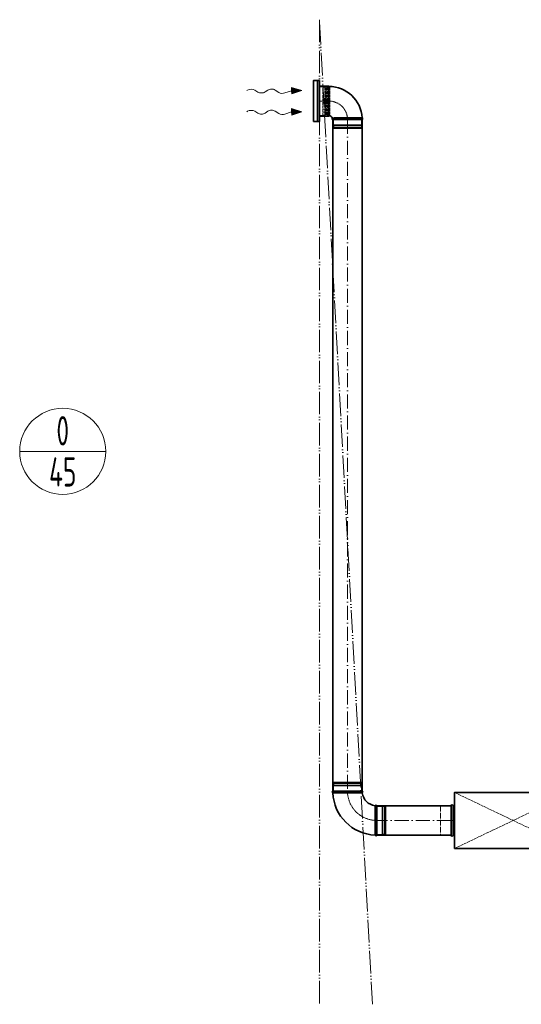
# Model space of a CAD drawing. Header units: millimetres. Extents: x -118717 to 8962, y 22910 to 145283.
# Tile 44 of 193: x -69262 to -67125, y 69134 to 73332. Entities that reach past the tile are written whole.
import ezdxf
from ezdxf.enums import TextEntityAlignment as Align

# ---------------------------------------------------------------- set-up
doc = ezdxf.new("R2010")
doc.units = ezdxf.units.MM
for name, pattern in [('ACAD_ISO02W100', [15, 12, -3]), ('ACAD_ISO05W100', [33, 24, -3, 0, -3, 0, -3]), ('ACAD_ISO10W100', [18, 12, -3, 0, -3])]:
    doc.linetypes.add(name, pattern=pattern)
for name, color, linetype, lineweight in [('VZT_05 ETA (ODVOD) - OBRYS', 6, 'Continuous', 35), ('VZT_06 ETA (ODVOD) - OSA', 6, 'ACAD_ISO10W100', 5), ('VZT_30 DISTRIBUČNÍ PRVKY - OBRYS', 1, 'Continuous', 35), ('VZT_33 DISTRIBUČNÍ PRVKY - SKRYTÉ', 8, 'ACAD_ISO02W100', 5), ('VZT_35 TLUMIČE HLUKU - OBRYS', 1, 'Continuous', 35), ('VZT_36 TLUMIČE HLUKU - OSA', 1, 'ACAD_ISO10W100', 5), ('VZT_37 TLUMIČE HLUKU - DETAIL', 8, 'ACAD_ISO02W100', 5), ('VZT_52 POPIS - DISTRIBUCE', 7, 'Continuous', 5), ('VZT_POŽADAVKY NA STAVBU - PODHLEDY', 4, 'ACAD_ISO05W100', 5)]:
    doc.layers.add(name, color=color, linetype=linetype, lineweight=lineweight)
doc.layers.add('VZT_07 ETA (ODVOD) - NETISK', color=8, linetype='ACAD_ISO02W100', lineweight=5, plot=False)
doc.layers.add('VZT_39 TLUMIČE HLUKU - NETISK', color=8, linetype='ACAD_ISO02W100', lineweight=5, plot=False)
doc.styles.add('JS', font='isocp.shx', dxfattribs={"width": 0.6, "height": 125})

msp = doc.modelspace()

# ---------------------------------------------------------------- linework, layer by layer
at = {"color": 0, "lineweight": 13}
for p, q in [((-68060.8, 73029.8), (-68104, 73043.1)), ((-68104, 73043.1), (-68103.8, 73029.2)), ((-68248.2, 73023.3), (-68261.2, 73031.5)), ((-68205.3, 73031.7), (-68217.3, 73023.7)), ((-68157.8, 73021.7), (-68174.4, 73032.1)), ((-68103.8, 73029.2), (-68132.4, 73019.5)), ((-68103.6, 73015.2), (-68103.8, 73029.2)), ((-68103.6, 73015.2), (-68060.8, 73029.8)), ((-68248.2, 72933.3), (-68261.2, 72941.5)), ((-68205.3, 72941.7), (-68217.3, 72933.7)), ((-68157.8, 72931.7), (-68174.4, 72942.1)), ((-68103.8, 72939.2), (-68132.4, 72929.5)), ((-68060.8, 72939.8), (-68104, 72953.1)), ((-68104, 72953.1), (-68103.8, 72939.2)), ((-68103.6, 72925.2), (-68103.8, 72939.2)), ((-68103.6, 72925.2), (-68060.8, 72939.8))]:
    msp.add_line(p, q, dxfattribs=at)
at = {"lineweight": 13}
for p, q in [((-68291.4, 73031.6), (-68294.4, 73029.8)), ((-68291.4, 72941.6), (-68294.4, 72939.8))]:
    msp.add_line(p, q, dxfattribs=at)
at = {"color": 8, "lineweight": 5}
msp.add_lwpolyline([(-67985.8, 72923.8), (-67985.8, 73045.8)], dxfattribs=at)
at = {"color": 0, "lineweight": 13}
for centre, start_param, end_param in [((-68276.6, 73022), 0.766537, 2.320574), ((-68232.9, 73032.9), 3.908129, 5.516649), ((-68189.7, 73022.6), 0.766537, 2.375056), ((-68142.5, 73031.3), 3.908129, 5.191299), ((-68276.6, 72932), 0.766537, 2.320574), ((-68232.9, 72942.9), 3.908129, 5.516649), ((-68189.7, 72932.6), 0.766537, 2.375056), ((-68142.5, 72941.3), 3.908129, 5.191299)]:
    msp.add_ellipse(centre, major_axis=(21.5, 0.3), ratio=0.625, start_param=start_param, end_param=end_param, dxfattribs=at)
for points in [[(-68103.6, 73015.2), (-68104, 73043.1), (-68060.8, 73029.8)], [(-68103.6, 72925.2), (-68104, 72953.1), (-68060.8, 72939.8)]]:
    msp.add_solid(points, dxfattribs=at)
at = {"layer": 'VZT_05 ETA (ODVOD) - OBRYS'}
for p, q in [((-67985.8, 73048.3), (-67985.8, 72921.3)), ((-67945.8, 73048.3), (-67985.8, 73048.3)), ((-67944.8, 73047.3), (-67944.8, 72922.3)), ((-67945.8, 72921.3), (-67985.8, 72921.3)), ((-67928.3, 72905.8), (-67803.3, 72905.8)), ((-67803.3, 70043), (-67928.3, 70043)), ((-67740.8, 69855.5), (-67740.8, 69980.5))]:
    msp.add_line(p, q, dxfattribs=at)
for points in [[(-67928.3, 70043), (-67928.3, 72905.8)], [(-67803.3, 70043), (-67803.3, 72905.8)], [(-67740.8, 69980.5), (-67424.9, 69980.5)], [(-67740.8, 69855.5), (-67424.9, 69855.5)]]:
    msp.add_lwpolyline(points, dxfattribs=at)
for centre, radius, start, end in [((-67945.8, 73047.3), 1, 0, 90), ((-67944.8, 72905.8), 141.5, 3.1369, 90), ((-67945.8, 72922.3), 1, 270, 0), ((-67944.8, 72905.8), 16.5, 23.8093, 90), ((-67926.6, 72909.6), 4.17, 137.2771, 246.5322), ((-67805, 72909.6), 4.17, 293.4678, 69.6691), ((-67926.6, 70039.1), 4.17, 113.4678, 248.8928), ((-67740.8, 70043), 187.5, 182.3607, 267.6393), ((-67805, 70039.1), 4.17, 300.2981, 66.5322), ((-67740.8, 70043), 62.5, 186.8302, 263.1698), ((-67744.6, 69978.8), 4.17, 23.4678, 149.7019), ((-67744.6, 69857.1), 4.17, 201.1072, 336.5322)]:
    msp.add_arc(centre, radius, start, end, dxfattribs=at)
for points, knots in [([(-67929.7, 72912.4), (-67929.7, 72912.4), (-67929.3, 72912.5), (-67927.2, 72912.6), (-67925, 72912.7), (-67918.8, 72913), (-67914.8, 72913.1), (-67904, 72913.2), (-67896.8, 72913.3), (-67881.1, 72913.4), (-67872.8, 72913.4), (-67856.2, 72913.4), (-67848.1, 72913.5), (-67833.1, 72913.5), (-67826.4, 72913.5), (-67815.1, 72913.5), (-67810.7, 72913.5), (-67804.9, 72913.5), (-67803.5, 72913.5), (-67803.5, 72913.5)], [197.702813, 197.702813, 197.702813, 197.702813, 209.733369, 209.733369, 228.63381, 228.63381, 247.962689, 247.962689, 273.396832, 273.396832, 298.447199, 298.447199, 323.101867, 323.101867, 347.591906, 347.591906, 372.010558, 372.010558, 395.3015, 395.3015, 395.3015, 395.3015]), ([(-67802.8, 70035.5), (-67802.8, 70035.5), (-67804.4, 70035.5), (-67810.5, 70035.5), (-67815, 70035.5), (-67826.4, 70035.4), (-67833.2, 70035.4), (-67848.2, 70035.3), (-67856.3, 70035.3), (-67872.7, 70035.3), (-67880.8, 70035.3), (-67896, 70035.3), (-67902.9, 70035.3), (-67914.7, 70035.3), (-67919.4, 70035.3), (-67926, 70035.3), (-67927.9, 70035.3), (-67928.1, 70035.3), (-67928.1, 70035.3), (-67928.1, 70035.3)], [0, 0, 0, 0, 24.235852, 24.235852, 48.531845, 48.531845, 73.024415, 73.024415, 97.570898, 97.570898, 122.078339, 122.078339, 146.53579, 146.53579, 170.957495, 170.957495, 195.359468, 195.359468, 197.168246, 197.168246, 197.168246, 197.168246]), ([(-67748.2, 69980.9), (-67748.2, 69980.9), (-67748.2, 69980.9), (-67748.2, 69980.6), (-67748.2, 69980.2), (-67748.2, 69979.2), (-67748.2, 69978.4), (-67748.3, 69975.2), (-67748.3, 69972.1), (-67748.3, 69963.2), (-67748.4, 69957), (-67748.4, 69942.9), (-67748.4, 69935.1), (-67748.4, 69918.9), (-67748.5, 69910.6), (-67748.5, 69894.8), (-67748.5, 69887.3), (-67748.5, 69874.1), (-67748.5, 69868.5), (-67748.5, 69861.6), (-67748.5, 69859.4), (-67748.5, 69856.4), (-67748.5, 69855.6), (-67748.5, 69855.6)], [197.067977, 197.067977, 197.067977, 197.067977, 201.792196, 201.792196, 209.190204, 209.190204, 218.040239, 218.040239, 237.760854, 237.760854, 262.206108, 262.206108, 286.831239, 286.831239, 311.323072, 311.323072, 335.946087, 335.946087, 360.704397, 360.704397, 377.088273, 377.088273, 394.105327, 394.105327, 394.105327, 394.105327])]:
    msp.add_open_spline(points, degree=3, knots=knots, dxfattribs=at)
at = {"layer": 'VZT_06 ETA (ODVOD) - OSA', "ltscale": 0.3}
for points in [[(-67985.8, 72984.8), (-67944.8, 72984.8, -0.414214), (-67865.8, 72905.8), (-67865.8, 72905.8)], [(-67865.8, 70043), (-67865.8, 70043, 0.414214), (-67740.8, 69918), (-67740.8, 69918)]]:
    msp.add_lwpolyline(points, format="xyb", dxfattribs=at)
at = {"layer": 'VZT_06 ETA (ODVOD) - OSA', "ltscale": 5}
for points in [[(-67865.8, 72905.8), (-67865.8, 70043)], [(-67424.9, 69918), (-67740.8, 69918)]]:
    msp.add_lwpolyline(points, dxfattribs=at)
at = {"layer": 'VZT_07 ETA (ODVOD) - NETISK', "ltscale": 0.4}
for p, q in [((-67926.8, 72880.3), (-67804.8, 72880.3)), ((-67926.8, 72880.3), (-67926.8, 72879.8)), ((-67926.8, 72879.8), (-67804.8, 72879.8)), ((-67926.8, 72872.8), (-67804.8, 72872.8)), ((-67926.8, 72872.8), (-67926.8, 72872.3)), ((-67925.8, 72905.8), (-67925.8, 72883.8)), ((-67925.8, 72883.8), (-67805.8, 72883.8)), ((-67924.8, 72883.8), (-67924.8, 72880.3)), ((-67924.8, 72879.8), (-67924.8, 72872.8)), ((-67806.8, 72883.8), (-67806.8, 72880.3)), ((-67806.8, 72879.8), (-67806.8, 72872.8)), ((-67805.8, 72905.8), (-67805.8, 72883.8)), ((-67804.8, 72880.3), (-67804.8, 72879.8)), ((-67804.8, 72872.8), (-67804.8, 72872.3)), ((-67926.8, 72872.3), (-67804.8, 72872.3)), ((-67925.8, 72871.8), (-67805.8, 72871.8)), ((-67925.8, 72871.8), (-67925.8, 72867.8)), ((-67925.8, 72867.8), (-67805.8, 72867.8)), ((-67924.8, 72872.3), (-67924.8, 72871.8)), ((-67806.8, 72872.3), (-67806.8, 72871.8)), ((-67805.8, 72871.8), (-67805.8, 72867.8)), ((-67804.8, 70076.5), (-67926.8, 70076.5)), ((-67926.8, 70076), (-67926.8, 70076.5)), ((-67804.8, 70076), (-67926.8, 70076)), ((-67804.8, 70069), (-67926.8, 70069)), ((-67926.8, 70068.5), (-67926.8, 70069)), ((-67804.8, 70068.5), (-67926.8, 70068.5)), ((-67805.8, 70081), (-67925.8, 70081)), ((-67925.8, 70077), (-67925.8, 70081)), ((-67805.8, 70077), (-67925.8, 70077)), ((-67805.8, 70065), (-67925.8, 70065)), ((-67925.8, 70043), (-67925.8, 70065)), ((-67924.8, 70076.5), (-67924.8, 70077)), ((-67924.8, 70069), (-67924.8, 70076)), ((-67924.8, 70065), (-67924.8, 70068.5)), ((-67806.8, 70076.5), (-67806.8, 70077)), ((-67806.8, 70069), (-67806.8, 70076)), ((-67806.8, 70065), (-67806.8, 70068.5)), ((-67805.8, 70077), (-67805.8, 70081)), ((-67805.8, 70043), (-67805.8, 70065)), ((-67804.8, 70076), (-67804.8, 70076.5)), ((-67804.8, 70068.5), (-67804.8, 70069)), ((-67740.8, 69978), (-67718.8, 69978)), ((-67718.8, 69858), (-67718.8, 69978)), ((-67718.8, 69977), (-67715.3, 69977)), ((-67715.3, 69857), (-67715.3, 69979)), ((-67715.3, 69979), (-67714.8, 69979)), ((-67714.8, 69857), (-67714.8, 69979)), ((-67714.8, 69977), (-67707.8, 69977)), ((-67707.8, 69857), (-67707.8, 69979)), ((-67707.8, 69979), (-67707.3, 69979)), ((-67707.3, 69857), (-67707.3, 69979)), ((-67707.3, 69977), (-67706.8, 69977)), ((-67706.8, 69858), (-67706.8, 69978)), ((-67706.8, 69978), (-67702.8, 69978)), ((-67702.8, 69858), (-67702.8, 69978)), ((-67740.8, 69858), (-67718.8, 69858)), ((-67718.8, 69859), (-67715.3, 69859)), ((-67715.3, 69857), (-67714.8, 69857)), ((-67714.8, 69859), (-67707.8, 69859)), ((-67707.8, 69857), (-67707.3, 69857)), ((-67707.3, 69859), (-67706.8, 69859)), ((-67706.8, 69858), (-67702.8, 69858))]:
    msp.add_line(p, q, dxfattribs=at)
at = {"layer": 'VZT_30 DISTRIBUČNÍ PRVKY - OBRYS'}
msp.add_lwpolyline([(-68010.8, 72897.3), (-68010.8, 73072.3), (-67985.8, 73072.3), (-67985.8, 72897.3)], close=True, dxfattribs=at)
msp.add_lwpolyline([(-67993.7, 73072.3), (-67993.7, 72897.3)], dxfattribs=at)
at = {"layer": 'VZT_33 DISTRIBUČNÍ PRVKY - SKRYTÉ'}
for points in [[(-67985.8, 72923.8), (-67970.8, 72923.8), (-67970.8, 73045.8), (-67985.8, 73045.8)], [(-67962.9, 73044.8), (-67962.9, 72984.8)], [(-67960.3, 73042.8), (-67960.3, 72984.8)], [(-67956.6, 73041.2), (-67956.6, 72984.8)], [(-67944.9, 73041.9), (-67944.9, 72984.8)], [(-67944.7, 73041), (-67940.8, 73042.4), (-67940.8, 72984.8)], [(-67962.9, 72924.8), (-67962.9, 72984.8)], [(-67960.3, 72926.7), (-67960.3, 72984.8)], [(-67956.6, 72928.4), (-67956.6, 72984.8)], [(-67944.9, 72927.6), (-67944.9, 72984.8)], [(-67944.7, 72928.5), (-67940.8, 72927.1), (-67940.8, 72984.8)]]:
    msp.add_lwpolyline(points, dxfattribs=at)
for points in [[(-67970.8, 73044.8), (-67962.9, 73044.8, -0.291473), (-67960.5, 73043.2, -0.291473)], [(-67950.9, 73049.4), (-67952.3, 73043.4, 0.058981), (-67952.4, 73042.8), (-67952.4, 72984.8)], [(-67950.9, 73049.4), (-67949.5, 73043.6, -0.060863), (-67949.4, 73043), (-67949.4, 72984.8)], [(-67950.9, 72920.1), (-67952.3, 72926.1, -0.058981), (-67952.4, 72926.7), (-67952.4, 72984.8)], [(-67950.9, 72920.1), (-67949.5, 72925.9, 0.060863), (-67949.4, 72926.5), (-67949.4, 72984.8)], [(-67970.8, 72924.8), (-67962.9, 72924.8, 0.291473), (-67960.5, 72926.3, 0.291473)]]:
    msp.add_lwpolyline(points, format="xyb", dxfattribs=at)
for centre, radius, start, end in [((-67957.1, 73045), 3.88, 207.4993, 276.6735), ((-67950.2, 73032.9), 10.5, 59.7176, 127.8378), ((-67957.1, 72924.5), 3.88, 83.3265, 152.5007), ((-67950.2, 72936.6), 10.5, 232.1622, 300.2824)]:
    msp.add_arc(centre, radius, start, end, dxfattribs=at)
at = {"layer": 'VZT_35 TLUMIČE HLUKU - OBRYS'}
msp.add_line((-67424.9, 69980.5), (-67424.9, 69855.5), dxfattribs=at)
msp.add_lwpolyline([(-67409.9, 69798.5), (-66909.9, 69798.5), (-66909.9, 70037.5), (-67409.9, 70037.5)], close=True, dxfattribs=at)
for points in [[(-67415.9, 69980.5), (-67415.9, 69855.5)], [(-67415.9, 69980.5), (-67409.9, 69980.5)], [(-67415.9, 69855.5), (-67409.9, 69855.5)]]:
    msp.add_lwpolyline(points, dxfattribs=at)
for centre, start, end in [((-67420.4, 69980.5), 0, 180), ((-67420.4, 69855.5), 180, 0)]:
    msp.add_arc(centre, 4.5, start, end, dxfattribs=at)
at = {"layer": 'VZT_36 TLUMIČE HLUKU - OSA', "ltscale": 5}
msp.add_lwpolyline([(-67424.9, 69918), (-67409.9, 69918)], dxfattribs=at)
at = {"layer": 'VZT_37 TLUMIČE HLUKU - DETAIL', "lineweight": 5}
for points in [[(-67409.9, 69798.5), (-66909.9, 70037.5)], [(-66909.9, 69798.5), (-67409.9, 70037.5)]]:
    msp.add_lwpolyline(points, dxfattribs=at)
at = {"layer": 'VZT_39 TLUMIČE HLUKU - NETISK', "ltscale": 2}
msp.add_lwpolyline([(-67424.9, 69980.5), (-67469.9, 69980.5), (-67469.9, 69855.5), (-67424.9, 69855.5)], dxfattribs=at)
at = {"layer": 'VZT_52 POPIS - DISTRIBUCE'}
msp.add_line((-69262.4, 71491.7), (-68895.6, 71491.7), dxfattribs=at)
msp.add_circle((-69079, 71491.7), 183.4, dxfattribs=at)
at = {"layer": 'VZT_POŽADAVKY NA STAVBU - PODHLEDY', "ltscale": 4}
for p, q in [((-67759.7, 69134.2), (-67985.8, 73331.9)), ((-67985.8, 73331.9), (-67985.8, 69134.2))]:
    msp.add_line(p, q, dxfattribs=at)

# ---------------------------------------------------------------- texts
at = {"layer": 'VZT_52 POPIS - DISTRIBUCE', "ltscale": 50, "style": 'JS', "width": 0.7}
for s, p in [('0', (-69079, 71579.2)), ('45', (-69079, 71404.2))]:
    msp.add_text(s, height=125, dxfattribs=at).set_placement(p, align=Align.MIDDLE_CENTER)

doc.saveas('drawing.dxf')
